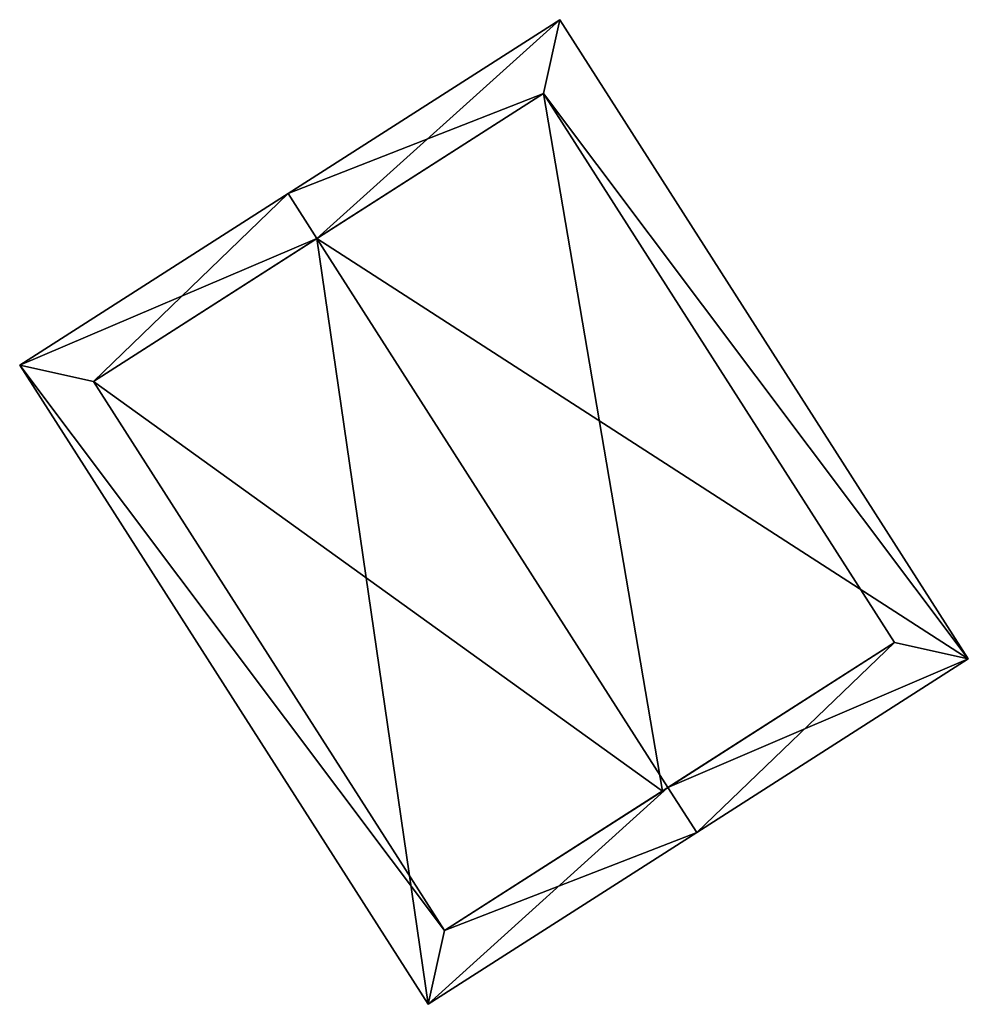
# Model space of a CAD drawing. Header units: inches. Extents: x 2523744 to 2528136, y 1148995 to 1152010.
# Tile 108 of 256: x 2526214 to 2526240, y 1149736 to 1149764. Entities that reach past the tile are written whole.
import ezdxf

# ---------------------------------------------------------------- set-up
doc = ezdxf.new("R2010")
doc.units = ezdxf.units.IN
doc.header["$MEASUREMENT"] = 0
doc.layers.add('Gebaeude Einzelhaus', color=10, linetype='Continuous')

msp = doc.modelspace()

# ---------------------------------------------------------------- meshes
at = {"layer": 'Gebaeude Einzelhaus'}
mesh = msp.add_polyface(dxfattribs=at)
corners = [(2526221.892, 1149757.671, 386.775), (2526213.531, 1149754.104, 384.524), (2526225.024, 1149736.135, 384.524), (2526221.084, 1149758.935, 386.775), (2526231.769, 1149742.227, 386.775), (2526232.576, 1149740.966, 386.775), (2526240.218, 1149745.853, 384.524), (2526228.725, 1149763.821, 384.524), (2526238.145, 1149746.308, 384.897), (2526228.27, 1149761.75, 384.896), (2526215.604, 1149753.649, 384.901), (2526225.479, 1149738.208, 384.901), (2526231.611, 1149742.126, 376.661), (2526225.479, 1149738.208, 376.661), (2526238.145, 1149746.308, 376.661), (2526228.27, 1149761.75, 376.661), (2526215.604, 1149753.649, 376.661)]
mesh.append_faces([[corners[k] for k in face] for face in [(2, 11, 5), (5, 11, 4), (10, 3, 0), (2, 1, 11), (11, 1, 10), (10, 1, 3), (7, 9, 3), (3, 9, 0), (8, 5, 4), (7, 6, 9), (9, 6, 8), (8, 6, 5), (0, 7, 3), (4, 6, 0), (0, 6, 7), (4, 5, 6), (0, 2, 4), (4, 2, 5), (3, 1, 0), (0, 1, 2)]], dxfattribs={"color": 13})
mesh.append_faces([[corners[k] for k in face] for face in [(12, 13, 16), (12, 16, 15), (12, 15, 14), (11, 10, 13), (13, 10, 16), (0, 16, 10), (0, 15, 16), (0, 9, 15), (9, 14, 15), (9, 8, 14), (4, 12, 8), (8, 12, 14), (4, 11, 12), (12, 11, 13)]], dxfattribs={"color": 41})

doc.saveas('drawing.dxf')
